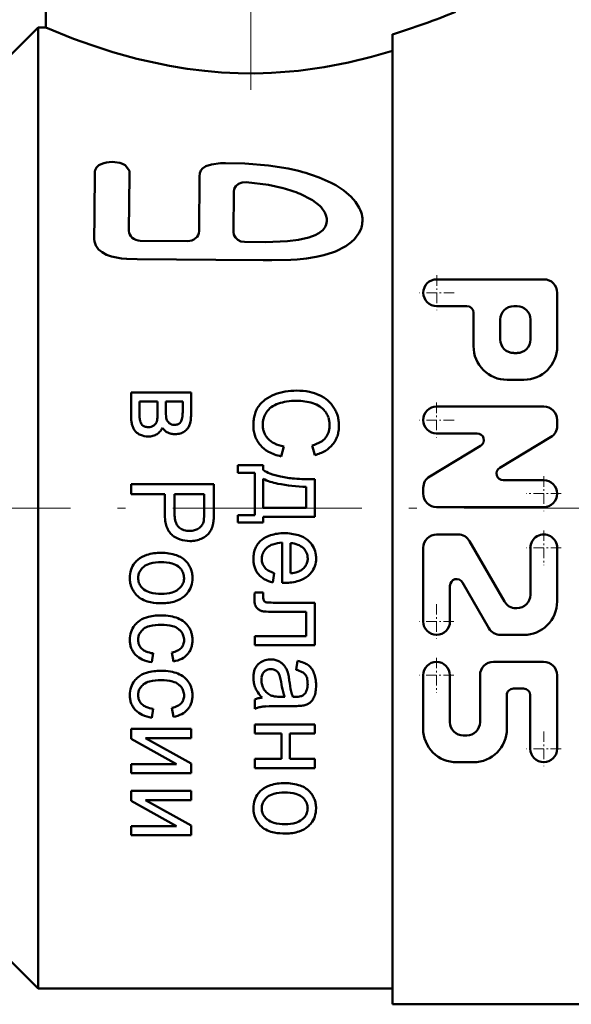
# Model space of a CAD drawing. Extents: x -1358 to 1757, y -1552 to 637.
# Tile 40 of 98: x -1189 to -1154, y -230 to -168. Entities that reach past the tile are written whole.
import ezdxf

# ---------------------------------------------------------------- set-up
doc = ezdxf.new("R2010")
doc.units = 0
doc.linetypes.add('DASHDOT', pattern=[18.5, 12, -3, 0.5, -3])

msp = doc.modelspace()

# ---------------------------------------------------------------- linework, layer by layer
at = {"color": 7, "linetype": 'DASHDOT', "lineweight": 18}
for p, q in [((-1174.726, -141.874), (-1174.726, -174.072)), ((-1198.176, -198.93), (-1132.776, -198.93))]:
    msp.add_line(p, q, dxfattribs=at)
at = {"color": 7, "lineweight": 50}
for p, q in [((-1187.726, -163.68), (-1187.726, -168.43)), ((-1191.226, -171.43), (-1188.226, -168.43)), ((-1188.226, -198.93), (-1188.226, -168.43)), ((-1188.226, -168.43), (-1187.726, -168.43)), ((-1165.726, -198.93), (-1165.726, -168.859)), ((-1182.429, -177.514), (-1182.695, -177.158)), ((-1182.431, -177.801), (-1182.457, -181.323)), ((-1177.967, -177.885), (-1178.005, -181.361)), ((-1175.801, -178.864), (-1175.827, -181.4)), ((-1170.854, -179.356), (-1171.581, -178.99)), ((-1171.7, -181.902), (-1171.04, -181.755)), ((-1181.734, -181.959), (-1178.741, -181.987)), ((-1156.112, -184.411), (-1162.915, -184.411)), ((-1155.262, -188.663), (-1155.262, -185.261)), ((-1161.002, -186.112), (-1162.915, -186.112)), ((-1157.813, -186.112), (-1158.026, -186.112)), ((-1160.577, -188.663), (-1160.577, -186.537)), ((-1158.876, -188.237), (-1158.876, -186.962)), ((-1156.963, -188.237), (-1156.963, -186.962)), ((-1157.813, -189.088), (-1158.026, -189.088)), ((-1157.388, -190.788), (-1158.451, -190.788)), ((-1182.317, -193.128), (-1182.317, -191.585)), ((-1178.51, -191.585), (-1182.317, -191.585)), ((-1178.51, -192.922), (-1178.51, -191.585)), ((-1181.787, -192.928), (-1181.787, -192.165)), ((-1180.643, -192.165), (-1181.787, -192.165)), ((-1180.643, -192.867), (-1180.643, -192.165)), ((-1180.112, -192.783), (-1180.112, -192.165)), ((-1179.044, -192.165), (-1180.112, -192.165)), ((-1179.044, -192.803), (-1179.044, -192.165)), ((-1156.119, -192.489), (-1162.922, -192.489)), ((-1180.653, -193.192), (-1180.646, -193.055)), ((-1180.646, -193.055), (-1180.643, -192.867)), ((-1180.112, -192.783), (-1180.109, -192.968)), ((-1180.109, -192.968), (-1180.102, -193.096)), ((-1179.162, -193.458), (-1179.227, -193.536)), ((-1155.268, -193.708), (-1155.268, -193.34)), ((-1182.056, -194.046), (-1182.014, -194.092)), ((-1181.368, -193.781), (-1181.3, -193.792)), ((-1181.3, -193.792), (-1181.22, -193.798)), ((-1160.347, -194.19), (-1162.922, -194.19)), ((-1170.815, -194.954), (-1170.653, -195.569)), ((-1160.128, -194.98), (-1163.359, -196.918)), ((-1155.681, -194.438), (-1158.913, -196.376)), ((-1172.625, -195.025), (-1172.801, -195.65)), ((-1175.547, -196.684), (-1175.547, -196.207)), ((-1173.937, -196.207), (-1175.547, -196.207)), ((-1173.937, -196.513), (-1173.937, -196.207)), ((-1174.468, -196.684), (-1175.547, -196.684)), ((-1174.468, -199.377), (-1174.468, -196.684)), ((-1182.317, -198.044), (-1182.317, -197.419)), ((-1177.062, -197.419), (-1182.317, -197.419)), ((-1177.062, -199.2), (-1177.062, -197.419)), ((-1173.937, -198.906), (-1173.937, -197.067)), ((-1170.661, -199.483), (-1170.661, -197.099)), ((-1156.119, -197.166), (-1158.694, -197.166)), ((-1180.181, -198.044), (-1182.317, -198.044)), ((-1180.181, -199.255), (-1180.181, -198.044)), ((-1179.56, -199.265), (-1179.56, -198.044)), ((-1177.682, -198.044), (-1179.56, -198.044)), ((-1177.682, -199.252), (-1177.682, -198.044)), ((-1171.195, -198.906), (-1171.195, -197.583)), ((-1163.772, -198.016), (-1163.772, -197.648)), ((-1188.226, -229.43), (-1188.226, -198.93)), ((-1177.685, -199.464), (-1177.682, -199.252)), ((-1177.065, -199.435), (-1177.062, -199.2)), ((-1171.195, -198.906), (-1173.937, -198.906)), ((-1165.726, -230.43), (-1165.726, -198.93)), ((-1156.119, -198.867), (-1162.922, -198.867)), ((-1177.693, -199.61), (-1177.685, -199.464)), ((-1177.074, -199.615), (-1177.065, -199.435)), ((-1175.547, -199.853), (-1175.547, -199.377)), ((-1174.468, -199.377), (-1175.547, -199.377)), ((-1173.937, -199.853), (-1175.547, -199.853)), ((-1170.661, -199.483), (-1173.937, -199.483)), ((-1173.937, -199.853), (-1173.937, -199.483)), ((-1178.684, -200.377), (-1178.603, -200.379)), ((-1162.92, -200.604), (-1161.564, -200.605)), ((-1172.729, -203.675), (-1172.729, -201.124)), ((-1172.198, -203.066), (-1172.198, -201.156)), ((-1160.829, -201.03), (-1158.618, -204.86)), ((-1171.403, -201.458), (-1171.381, -201.478)), ((-1163.771, -201.453), (-1163.775, -206.13)), ((-1156.969, -201.459), (-1156.971, -204.435)), ((-1155.268, -201.461), (-1155.271, -204.862)), ((-1173.242, -203.06), (-1173.324, -203.659)), ((-1172.729, -203.675), (-1172.714, -203.676)), ((-1172.714, -203.676), (-1172.677, -203.676)), ((-1172.677, -203.676), (-1172.638, -203.677)), ((-1172.638, -203.677), (-1172.608, -203.677)), ((-1172.608, -203.678), (-1172.584, -203.678)), ((-1172.584, -203.678), (-1172.565, -203.678)), ((-1172.565, -203.678), (-1172.557, -203.678)), ((-1161.279, -203.651), (-1159.601, -206.558)), ((-1174.464, -204.297), (-1174.477, -204.429)), ((-1173.927, -204.297), (-1174.464, -204.297)), ((-1173.927, -204.551), (-1173.927, -204.297)), ((-1162.073, -203.863), (-1162.074, -206.132)), ((-1174.491, -204.662), (-1174.493, -204.764)), ((-1174.486, -204.545), (-1174.491, -204.662)), ((-1174.477, -204.429), (-1174.486, -204.545)), ((-1173.924, -204.641), (-1173.927, -204.551)), ((-1173.916, -204.706), (-1173.924, -204.641)), ((-1173.76, -204.91), (-1173.754, -204.912)), ((-1170.661, -204.938), (-1173.17, -204.938)), ((-1170.661, -207.63), (-1170.661, -204.938)), ((-1171.195, -205.517), (-1173.091, -205.517)), ((-1171.195, -207.054), (-1171.195, -205.517)), ((-1157.881, -205.285), (-1157.822, -205.285)), ((-1174.468, -207.63), (-1174.468, -207.054)), ((-1171.195, -207.054), (-1174.468, -207.054)), ((-1158.866, -206.983), (-1157.398, -206.986)), ((-1179.725, -208.103), (-1179.628, -208.667)), ((-1170.661, -207.63), (-1174.468, -207.63)), ((-1180.923, -208.151), (-1181.005, -208.721)), ((-1173.464, -208.534), (-1173.493, -208.534)), ((-1171.747, -208.634), (-1171.833, -209.201)), ((-1156.127, -208.686), (-1159.316, -208.688)), ((-1173.806, -209.266), (-1173.876, -209.328)), ((-1163.78, -209.542), (-1163.777, -212.944)), ((-1162.079, -209.541), (-1162.077, -212.517)), ((-1160.166, -209.539), (-1160.163, -212.516)), ((-1155.276, -209.535), (-1155.272, -214.212)), ((-1157.401, -210.387), (-1158.039, -210.388)), ((-1174.468, -211.684), (-1174.468, -211.078)), ((-1172.557, -210.914), (-1172.794, -210.914)), ((-1172.052, -210.914), (-1172.028, -210.915)), ((-1172.028, -210.915), (-1171.989, -210.916)), ((-1171.989, -210.916), (-1171.959, -210.916)), ((-1171.959, -210.916), (-1171.936, -210.917)), ((-1171.936, -210.917), (-1171.919, -210.917)), ((-1171.919, -210.917), (-1171.906, -210.917)), ((-1171.906, -210.917), (-1171.897, -210.917)), ((-1171.897, -210.917), (-1171.89, -210.917)), ((-1171.89, -210.917), (-1171.885, -210.917)), ((-1171.885, -210.917), (-1171.883, -210.917)), ((-1171.327, -210.753), (-1171.37, -210.79)), ((-1158.464, -210.814), (-1158.462, -212.935)), ((-1156.976, -210.812), (-1156.973, -214.214)), ((-1180.923, -211.665), (-1181.005, -212.235)), ((-1179.725, -211.617), (-1179.628, -212.181)), ((-1172.012, -211.5), (-1172.873, -211.5)), ((-1182.317, -213.572), (-1182.317, -212.947)), ((-1178.51, -212.947), (-1182.317, -212.947)), ((-1178.51, -213.527), (-1178.51, -212.947)), ((-1174.468, -213.249), (-1174.468, -212.669)), ((-1170.661, -212.669), (-1174.468, -212.669)), ((-1170.661, -213.249), (-1170.661, -212.669)), ((-1182.317, -213.572), (-1179.431, -215.179)), ((-1178.51, -213.527), (-1181.414, -213.527)), ((-1181.414, -213.527), (-1178.51, -215.134)), ((-1172.779, -213.249), (-1174.468, -213.249)), ((-1172.779, -214.856), (-1172.779, -213.249)), ((-1170.661, -213.249), (-1172.245, -213.249)), ((-1172.245, -214.856), (-1172.245, -213.249)), ((-1161.013, -213.367), (-1161.226, -213.367)), ((-1174.468, -215.436), (-1174.468, -214.856)), ((-1172.779, -214.856), (-1174.468, -214.856)), ((-1170.661, -214.856), (-1172.245, -214.856)), ((-1170.661, -215.436), (-1170.661, -214.856)), ((-1182.317, -215.759), (-1182.317, -215.179)), ((-1179.431, -215.179), (-1182.317, -215.179)), ((-1178.51, -215.759), (-1178.51, -215.134)), ((-1170.661, -215.436), (-1174.468, -215.436)), ((-1160.586, -215.063), (-1161.649, -215.068)), ((-1178.51, -215.759), (-1182.317, -215.759)), ((-1182.317, -217.508), (-1182.317, -216.883)), ((-1178.51, -216.883), (-1182.317, -216.883)), ((-1178.51, -217.463), (-1181.414, -217.463)), ((-1181.414, -217.463), (-1178.51, -219.07)), ((-1178.51, -217.463), (-1178.51, -216.883)), ((-1182.317, -217.508), (-1179.431, -219.115)), ((-1182.317, -219.695), (-1182.317, -219.115)), ((-1179.431, -219.115), (-1182.317, -219.115)), ((-1178.51, -219.695), (-1178.51, -219.07)), ((-1178.51, -219.695), (-1182.317, -219.695)), ((-1191.226, -226.43), (-1188.226, -229.43)), ((-1188.226, -229.43), (-1165.726, -229.43)), ((-1165.726, -230.43), (-1153.726, -230.43))]:
    msp.add_line(p, q, dxfattribs=at)
at = {"color": 7, "linetype": 'DASHDOT', "lineweight": 18, "ltscale": 0.055273}
for p, q in [((-1162.915, -184.156), (-1162.915, -186.367)), ((-1161.81, -185.261), (-1164.021, -185.261)), ((-1162.922, -192.234), (-1162.922, -194.445)), ((-1161.816, -193.34), (-1164.027, -193.34)), ((-1156.119, -196.911), (-1156.119, -199.122)), ((-1156.118, -200.354), (-1156.118, -202.565)), ((-1162.925, -205.026), (-1162.925, -207.237)), ((-1161.819, -206.131), (-1164.03, -206.131)), ((-1162.929, -208.436), (-1162.929, -210.647)), ((-1161.824, -209.542), (-1164.035, -209.542)), ((-1156.123, -213.108), (-1156.123, -215.318))]:
    msp.add_line(p, q, dxfattribs=at)
at = {"color": 7, "linetype": 'DASHDOT', "lineweight": 18, "ltscale": 0.05527}
for p, q in [((-1155.013, -198.016), (-1157.224, -198.016)), ((-1155.013, -201.46), (-1157.224, -201.46)), ((-1155.017, -214.213), (-1157.228, -214.213))]:
    msp.add_line(p, q, dxfattribs=at)
at = {"color": 7, "lineweight": 50}
for points in [[(-1187.726, -168.43), (-1185.972, -169.135), (-1184.819, -169.551), (-1183.469, -169.987), (-1181.964, -170.406), (-1179.871, -170.863), (-1178.77, -171.044), (-1177.639, -171.186), (-1176.588, -171.276), (-1175.527, -171.327), (-1174.46, -171.338), (-1173.395, -171.307), (-1171.701, -171.174), (-1170.052, -170.946), (-1168.512, -170.648), (-1167.06, -170.294), (-1165.726, -169.908)], [(-1184.372, -177.172), (-1184.52, -177.309), (-1184.608, -177.486), (-1184.618, -177.574)], [(-1184.05, -177.031), (-1184.222, -177.092), (-1184.372, -177.172)], [(-1182.695, -177.158), (-1182.871, -177.069), (-1183.028, -177.021), (-1183.355, -176.969)], [(-1172.347, -177.385), (-1173.6, -177.187), (-1175.101, -177.064), (-1176.32, -177.038), (-1176.635, -177.047), (-1177.215, -177.115), (-1177.584, -177.236), (-1177.785, -177.373), (-1177.891, -177.509), (-1177.951, -177.667), (-1177.967, -177.885)], [(-1169.615, -178.285), (-1170.386, -177.94), (-1170.866, -177.768)], [(-1175.008, -178.238), (-1175.263, -178.258), (-1175.491, -178.352), (-1175.661, -178.496), (-1175.767, -178.676), (-1175.801, -178.864)], [(-1172.663, -178.621), (-1173.588, -178.416), (-1175.008, -178.238)], [(-1168.352, -179.174), (-1168.82, -178.771), (-1169.329, -178.444), (-1169.615, -178.285)], [(-1170.335, -179.753), (-1170.796, -179.393), (-1170.854, -179.356)], [(-1167.833, -179.872), (-1168.068, -179.501), (-1168.352, -179.174)], [(-1170.019, -180.175), (-1170.26, -179.832), (-1170.335, -179.753)], [(-1169.892, -180.724), (-1169.898, -180.55), (-1169.954, -180.33), (-1170.019, -180.175)], [(-1170.401, -181.483), (-1170.154, -181.287), (-1170.024, -181.131)], [(-1168.135, -181.862), (-1167.853, -181.486), (-1167.722, -181.213)], [(-1184.659, -181.523), (-1184.667, -181.861), (-1184.652, -181.999)], [(-1175.827, -181.4), (-1175.795, -181.59), (-1175.699, -181.764), (-1175.542, -181.908), (-1175.342, -182.002), (-1175.115, -182.039)], [(-1171.04, -181.755), (-1170.64, -181.611), (-1170.401, -181.483)], [(-1169.348, -182.637), (-1168.68, -182.298), (-1168.338, -182.057), (-1168.135, -181.862)], [(-1184.652, -181.999), (-1184.565, -182.27), (-1184.391, -182.512), (-1184.162, -182.697), (-1183.878, -182.847), (-1183.571, -182.955), (-1182.923, -183.081), (-1182.592, -183.115), (-1181.936, -183.126)], [(-1175.115, -182.039), (-1173.776, -182.047), (-1172.392, -181.989), (-1171.7, -181.902)], [(-1171.775, -183.147), (-1171.181, -183.086), (-1170.569, -182.987)], [(-1170.569, -182.987), (-1170.093, -182.88), (-1169.475, -182.689), (-1169.348, -182.637)], [(-1181.936, -183.126), (-1176.942, -183.179), (-1173.942, -183.194), (-1173.374, -183.19)], [(-1173.374, -183.19), (-1172.184, -183.172), (-1171.775, -183.147)]]:
    msp.add_lwpolyline(points, dxfattribs=at)
for centre, radius, start, end in [((-1178.024, -128.165), 42.512, 286.81523, 292.54241), ((-1183.546, -178.796), 1.836, 84.05544, 105.96292), ((-1174.631, -189.312), 12.143, 71.93693, 79.1561), ((-107.117, -190.734), 1077.58, 179.300211, 179.510198), ((-1183.081, -177.651), 0.667, 346.93515, 11.85388), ((-1174.764, -186.581), 8.232, 67.25433, 75.21312), ((-1169.56, -180.76), 1.941, 10.04739, 27.20726), ((-1169.306, -180.668), 1.675, 341.01873, 8.47137), ((-1170.827, -180.645), 0.939, 328.83825, 355.17572), ((-1162.915, -185.261), 0.85, 90, 270), ((-1156.112, -185.261), 0.85, 0, 90), ((-1161.002, -186.537), 0.425, 0, 90), ((-1158.026, -186.962), 0.85, 90, 179.99999), ((-1157.813, -186.962), 0.85, 0, 90), ((-1158.451, -188.663), 2.126, 179.99999, 270), ((-1158.026, -188.237), 0.85, 179.99999, 270), ((-1157.813, -188.237), 0.85, 270, 360), ((-1157.388, -188.663), 2.126, 270, 360), ((-1172.297, -194.128), 2.57, 110.79895, 125.96167), ((-1171.897, -195.176), 3.692, 100.03708, 110.81963), ((-1171.801, -195.719), 4.243, 89.99793, 100.04197), ((-1171.8, -195.634), 4.158, 78.87332, 90.00189), ((-1171.536, -194.293), 2.791, 65.26843, 78.88289), ((-1171.339, -193.867), 2.323, 49.2253, 65.28288), ((-1172.937, -193.376), 1.574, 144.10395, 154.70911), ((-1172.738, -193.521), 1.82, 125.94094, 144.06515), ((-1172.392, -193.937), 1.74, 109.30365, 126.10119), ((-1172.046, -194.923), 2.784, 98.52182, 109.33105), ((-1171.797, -196.58), 4.46, 89.99918, 98.52678), ((-1171.797, -195.658), 3.539, 81.65052, 90.0012), ((-1171.781, -195.548), 3.427, 73.16084, 81.65253), ((-1171.283, -193.907), 1.712, 56.66306, 73.18738), ((-1171.131, -193.676), 1.435, 38.52795, 56.66535), ((-1171.072, -193.557), 1.913, 31.43602, 49.23165), ((-1162.922, -193.34), 0.85, 90, 270), ((-1156.119, -193.34), 0.85, 0, 90), ((-1178.57, -192.928), 3.216, 180.0006, 184.37948), ((-1178.484, -192.959), 1.624, 184.83257, 189.32591), ((-1180.645, -192.915), 1.597, 349.76795, 355.72467), ((-1182.147, -192.803), 3.103, 355.72629, 359.99966), ((-1183.141, -192.922), 4.631, 356.95476, 359.99972), ((-1172.38, -193.585), 2.17, 164.4251, 172.87202), ((-1172.653, -193.51), 1.887, 154.71567, 164.41916), ((-1172.564, -193.64), 1.399, 154.30153, 162.84873), ((-1172.408, -193.714), 1.571, 146.2517, 154.30075), ((-1172.694, -193.525), 1.229, 126.07507, 146.1929), ((-1170.992, -193.564), 1.257, 27.97924, 38.47852), ((-1171.049, -193.594), 1.322, 17.71285, 27.9753), ((-1171.324, -193.709), 2.207, 23.54533, 31.39132), ((-1171.231, -193.668), 2.106, 15.49769, 23.54219), ((-1171.253, -193.674), 2.129, 7.55183, 15.49305), ((-1179.876, -193.128), 2.441, 180.00084, 187.03061), ((-1180.783, -193.24), 1.528, 187.0351, 195.91853), ((-1181.066, -193.32), 1.233, 195.92686, 206.88955), ((-1180.217, -193.054), 1.565, 184.38126, 190.65811), ((-1180.739, -193.152), 1.033, 190.66605, 200.10212), ((-1181.307, -193.36), 0.429, 200.12492, 214.76013), ((-1181.348, -193.387), 0.38, 214.87344, 238.8018), ((-1181.257, -193.236), 0.556, 238.81049, 258.44653), ((-1181.233, -193.175), 0.625, 287.38919, 304.22742), ((-1181.167, -193.272), 0.508, 304.22249, 324.47067), ((-1181.114, -193.31), 0.442, 324.50965, 346.34619), ((-1181.546, -193.206), 0.887, 346.41798, 352.07513), ((-1182.819, -193.029), 2.172, 352.07695, 355.69242), ((-1179.572, -193.137), 0.521, 189.33062, 197.25966), ((-1179.634, -193.156), 0.456, 197.30458, 215.06886), ((-1179.491, -193.056), 0.631, 215.08196, 230.10499), ((-1179.603, -193.19), 0.456, 230.16646, 250.78916), ((-1179.582, -193.128), 0.521, 250.79257, 270.00396), ((-1179.582, -192.933), 0.717, 270.00281, 287.67795), ((-1179.476, -193.263), 0.37, 287.65505, 312.45204), ((-1179.584, -193.198), 0.495, 328.29137, 341.11602), ((-1180.152, -193.004), 1.096, 341.13123, 349.76225), ((-1179.336, -193.374), 0.786, 320.84813, 339.08996), ((-1179.444, -193.334), 0.901, 339.14125, 347.25096), ((-1180.39, -193.12), 1.872, 347.256, 352.88751), ((-1181.111, -193.03), 2.598, 352.88875, 356.95421), ((-1172.325, -193.695), 2.233, 180.00282, 189.3835), ((-1171.504, -193.695), 3.054, 172.87602, 179.9982), ((-1172.509, -193.643), 1.454, 171.54889, 179.9973), ((-1172.452, -193.643), 1.511, 180.00233, 189.86283), ((-1172.59, -193.631), 1.372, 162.85193, 171.54326), ((-1171.16, -193.629), 1.437, 8.27528, 17.70643), ((-1171.59, -193.692), 1.873, 0.00137, 8.26943), ((-1171.285, -193.691), 1.567, 351.40954, 359.99845), ((-1171.424, -193.704), 2.302, 351.24812, 359.99837), ((-1171.482, -193.704), 2.359, 0.00193, 7.54837), ((-1156.119, -193.708), 0.85, 300.96376, 360), ((-1181.361, -193.47), 0.902, 206.90067, 219.68808), ((-1181.408, -193.507), 0.842, 223.98619, 248.49043), ((-1181.164, -192.891), 1.505, 248.42611, 266.61384), ((-1181.253, -193.167), 1.227, 270.00194, 285.28106), ((-1181.22, -193.215), 0.583, 270.0027, 287.38276), ((-1181.173, -193.458), 0.925, 285.2767, 302.93833), ((-1181.183, -193.442), 0.944, 302.95121, 320.05249), ((-1181.022, -193.577), 0.733, 320.06744, 339.58849), ((-1179.529, -193.292), 0.97, 213.91755, 228.09222), ((-1179.627, -193.4), 0.825, 228.108, 243.42622), ((-1179.603, -193.352), 0.878, 243.4274, 257.95913), ((-1179.521, -192.967), 1.272, 257.95451, 270.00099), ((-1179.521, -193.089), 1.15, 270.00215, 286.40041), ((-1179.446, -193.345), 0.883, 286.39928, 305.18694), ((-1179.548, -193.201), 1.06, 305.21844, 320.83847), ((-1172.752, -193.765), 1.8, 189.39178, 199.83127), ((-1172.725, -193.69), 1.234, 189.86929, 200.77187), ((-1172.758, -193.703), 1.198, 200.778, 212.03407), ((-1172.673, -193.65), 1.298, 212.03597, 222.81673), ((-1170.792, -193.796), 1.06, 320.03044, 330.88153), ((-1170.827, -193.777), 1.101, 330.88781, 341.56802), ((-1170.917, -193.747), 1.195, 341.57532, 351.40286), ((-1170.827, -193.816), 1.692, 330.81548, 341.36587), ((-1170.936, -193.779), 1.808, 341.37397, 351.23879), ((-1160.347, -194.615), 0.425, 300.96376, 90), ((-1172.823, -193.79), 1.724, 199.84112, 210.75979), ((-1172.753, -193.749), 1.806, 210.76649, 221.40672), ((-1172.703, -193.702), 1.874, 221.45927, 241.65204), ((-1172.663, -193.639), 1.313, 222.87119, 243.84225), ((-1172.158, -192.615), 2.455, 243.79882, 259.03062), ((-1171.479, -192.631), 2.416, 285.95966, 299.68772), ((-1170.836, -193.757), 1.119, 299.65966, 319.96195), ((-1170.903, -193.747), 1.795, 300.73643, 320.20569), ((-1170.816, -193.822), 1.68, 320.25199, 330.81238), ((-1172.1, -192.589), 3.14, 241.61551, 257.11123), ((-1171.302, -193.079), 2.574, 284.60441, 300.76466), ((-1172.727, -194.682), 2.195, 236.53485, 249.34768), ((-1171.893, -192.472), 4.558, 249.33331, 258.19494), ((-1158.694, -196.741), 0.425, 120.96376, 270), ((-1172.373, -193.978), 3.463, 243.13832, 259.38374), ((-1170.774, -185.471), 12.119, 259.36392, 268.00971), ((-1171.434, -190.28), 6.797, 258.19091, 265.60429), ((-1170.822, -182.331), 14.77, 265.60223, 270.62769), ((-1162.922, -197.648), 0.85, 120.96376, 179.99999), ((-1156.119, -198.016), 0.85, 270, 90), ((-1162.922, -198.016), 0.85, 179.99999, 270), ((-1176.529, -199.255), 3.652, 180.00219, 187.80293), ((-1177.064, -199.265), 2.497, 180.00083, 186.91004), ((-1178.234, -199.488), 1.93, 187.81241, 198.53982), ((-1178.192, -199.401), 1.361, 186.91521, 196.27213), ((-1178.531, -199.5), 1.007, 196.28758, 208.82637), ((-1178.859, -199.68), 0.632, 208.8558, 224.63565), ((-1178.37, -199.636), 0.671, 321.78771, 342.83157), ((-1178.32, -199.66), 0.617, 343.54805, 351.15389), ((-1179.643, -199.454), 1.956, 351.15798, 355.42995), ((-1178.704, -199.623), 1.619, 337.1447, 349.47374), ((-1178.734, -199.59), 1.655, 348.55969, 352.93058), ((-1180.421, -199.381), 3.355, 352.93137, 356.00242), ((-1178.714, -199.648), 1.425, 198.56407, 212.94104), ((-1179.11, -199.904), 0.953, 212.97917, 230.50169), ((-1178.769, -199.59), 0.761, 224.69347, 248.1034), ((-1178.624, -199.231), 1.147, 248.06145, 266.97911), ((-1178.603, -199.141), 1.238, 269.99802, 284.83755), ((-1178.512, -199.486), 0.881, 284.82795, 302.47793), ((-1178.463, -199.563), 0.79, 302.48056, 321.75849), ((-1178.202, -199.85), 1.066, 306.68824, 322.35381), ((-1178.25, -199.813), 1.127, 322.37575, 337.11967), ((-1172.597, -203.536), 3.011, 89.98847, 106.92706), ((-1172.596, -203.711), 3.186, 73.42141, 90.01084), ((-1162.921, -201.454), 0.85, 89.95174, 179.95174), ((-1161.565, -201.455), 0.85, 30, 89.95174), ((-1156.118, -201.46), 0.85, 359.95174, 179.95174), ((-1178.705, -199.412), 1.591, 230.52626, 251.39587), ((-1178.582, -199.051), 1.972, 251.35927, 270.01534), ((-1178.582, -199.072), 1.952, 269.99914, 281.2957), ((-1178.517, -199.392), 1.624, 281.2927, 293.69588), ((-1178.481, -199.475), 1.534, 293.69511, 306.69271), ((-1173.165, -202.028), 1.374, 143.26211, 156.59296), ((-1173.073, -202.096), 1.488, 130.49277, 143.25293), ((-1173.016, -202.166), 1.579, 106.86815, 130.42991), ((-1172.981, -202.27), 1.089, 108.28987, 130.60882), ((-1172.614, -203.373), 2.252, 92.92756, 108.3431), ((-1172.29, -202.734), 1.58, 69.30783, 86.67945), ((-1172.152, -202.223), 1.633, 50.13787, 73.46494), ((-1172.084, -202.141), 1.527, 31.34166, 50.10629), ((-1180.414, -204.943), 3.175, 89.98899, 106.67296), ((-1180.413, -204.852), 3.084, 71.39216, 90.01525), ((-1172.591, -202.155), 1.963, 169.17573, 179.99414), ((-1173.089, -202.06), 1.456, 156.61027, 169.15991), ((-1173.163, -202.133), 0.859, 149.05317, 169.15494), ((-1173.028, -202.214), 1.017, 130.64218, 149.02004), ((-1172.093, -202.215), 1.025, 47.62679, 69.34255), ((-1172.005, -202.126), 0.899, 23.05018, 46.07872), ((-1172.016, -202.13), 0.911, 0.02708, 23.01044), ((-1171.961, -202.066), 1.382, 11.50628, 31.33089), ((-1172.125, -202.098), 1.55, 5.51646, 11.46754), ((-1181.032, -203.261), 1.353, 141.34563, 161.75384), ((-1180.938, -203.335), 1.473, 135.97134, 141.4009), ((-1180.825, -203.444), 1.63, 130.81747, 135.97172), ((-1180.884, -203.379), 1.542, 106.60973, 130.73113), ((-1180.838, -203.504), 1.086, 104.59555, 128.14663), ((-1180.414, -205.125), 2.761, 89.99978, 104.648), ((-1180.414, -205.12), 2.756, 75.32873, 89.99998), ((-1179.987, -203.495), 1.077, 51.71612, 75.38196), ((-1179.891, -203.307), 1.453, 44.07666, 71.45928), ((-1179.995, -203.397), 1.591, 32.96849, 43.81005), ((-1172.549, -202.155), 2.005, 180.00245, 188.45464), ((-1173.054, -202.23), 1.495, 188.46078, 198.24514), ((-1172.964, -202.158), 1.06, 174.76708, 179.99936), ((-1173.012, -202.158), 1.011, 180.00342, 188.9634), ((-1173.084, -202.147), 0.939, 169.20898, 174.76573), ((-1173.2, -202.188), 0.821, 188.97187, 198.9129), ((-1173.235, -202.2), 0.784, 198.91936, 209.34794), ((-1171.9, -202.16), 0.792, 324.49969, 344.96486), ((-1171.953, -202.147), 0.847, 345.02647, 352.80005), ((-1172.095, -202.129), 0.99, 352.80331, 359.99836), ((-1172.134, -202.122), 1.56, 341.37452, 359.97428), ((-1172.381, -202.123), 1.806, 0.00085, 5.51464), ((-1180.694, -203.372), 1.71, 161.78829, 179.98645), ((-1181.053, -203.346), 0.817, 146.10882, 166.55818), ((-1180.857, -203.479), 1.054, 128.18622, 146.08372), ((-1180.052, -203.575), 1.179, 45.63786, 51.6382), ((-1179.913, -203.432), 0.98, 39.04376, 45.63902), ((-1179.811, -203.351), 0.85, 19.24163, 39.08027), ((-1179.875, -203.372), 0.917, 0.02809, 19.18604), ((-1179.859, -203.309), 1.429, 21.48765, 32.96262), ((-1179.884, -203.318), 1.455, 10.24347, 21.47375), ((-1180.182, -203.372), 1.759, 0.00264, 10.23097), ((-1173.183, -202.272), 1.358, 198.25183, 209.02167), ((-1173.256, -202.312), 1.276, 209.02636, 220.11072), ((-1173.215, -202.188), 0.807, 209.35059, 219.60321), ((-1173.188, -202.164), 0.844, 219.6635, 239.05429), ((-1172.68, -201.318), 1.83, 239.03246, 252.11084), ((-1172.374, -200.885), 2.189, 274.59529, 286.8932), ((-1171.982, -202.174), 0.841, 286.87737, 306.82479), ((-1172.086, -202.027), 1.021, 306.5626, 324.47666), ((-1172.021, -202.105), 1.467, 315.34981, 321.1724), ((-1171.903, -202.199), 1.316, 321.11869, 341.33072), ((-1180.749, -203.372), 1.655, 180.00193, 187.70908), ((-1180.884, -203.39), 1.518, 187.71318, 195.75491), ((-1180.879, -203.372), 0.993, 173.52735, 179.99934), ((-1180.974, -203.371), 0.899, 180.03565, 199.27091), ((-1181.001, -203.358), 0.871, 166.61804, 173.52504), ((-1181.024, -203.388), 0.846, 199.33295, 219.10372), ((-1179.77, -203.394), 0.811, 326.10877, 346.63334), ((-1179.815, -203.384), 0.857, 346.69374, 353.54468), ((-1179.925, -203.372), 0.967, 353.54805, 359.99888), ((-1180.083, -203.371), 1.659, 341.53397, 359.97509), ((-1173.159, -202.229), 1.403, 220.15796, 240.00142), ((-1172.849, -201.694), 2.022, 239.9712, 256.3977), ((-1172.556, -200.544), 3.134, 269.98925, 286.53865), ((-1172.117, -202.017), 1.598, 286.4809, 309.82537), ((-1172.166, -201.962), 1.671, 309.90456, 315.35044), ((-1161.648, -203.863), 0.425, 30, 179.9574), ((-1180.887, -203.39), 1.515, 195.7578, 203.83286), ((-1180.791, -203.348), 1.62, 203.83405, 211.63055), ((-1180.924, -203.429), 1.464, 211.67799, 228.65359), ((-1180.919, -203.303), 0.981, 219.06747, 225.81256), ((-1180.771, -203.15), 1.194, 225.81125, 231.91371), ((-1180.839, -203.236), 1.084, 231.9909, 255.65317), ((-1180.392, -201.497), 2.879, 255.59972, 269.99977), ((-1180.392, -201.784), 2.593, 270.00098, 285.05383), ((-1180.003, -203.226), 1.099, 285.00451, 308.30482), ((-1179.987, -203.248), 1.071, 308.34318, 326.08548), ((-1179.92, -203.374), 1.512, 316.01242, 321.28549), ((-1179.808, -203.462), 1.37, 321.23058, 341.49001), ((-1180.838, -203.331), 1.595, 228.66405, 244.84772), ((-1180.794, -203.236), 1.7, 244.84786, 260.29291), ((-1180.36, -200.706), 4.266, 260.28134, 270.0022), ((-1180.359, -202.126), 2.847, 269.98736, 287.46267), ((-1179.981, -203.323), 1.591, 287.40456, 310.94336), ((-1180.044, -203.254), 1.685, 311.0263, 316.01283), ((-1173.286, -204.764), 1.207, 180.00211, 187.74778), ((-1173.717, -204.822), 0.772, 187.75487, 197.43474), ((-1173.434, -204.629), 0.488, 189.09468, 196.69833), ((-1173.693, -204.706), 0.218, 196.71329, 208.07769), ((-1173.707, -204.713), 0.203, 208.18037, 231.00163), ((-1173.694, -204.697), 0.223, 231.04435, 252.67094), ((-1173.646, -204.534), 0.393, 253.97868, 267.48469), ((-1173.17, -193.739), 11.198, 267.47636, 270.00003), ((-1157.881, -204.435), 0.85, 210, 269.99207), ((-1157.821, -204.435), 0.85, 269.95174, 359.95174), ((-1157.396, -204.86), 2.126, 269.95174, 359.95174), ((-1173.844, -204.862), 0.639, 197.44797, 209.11165), ((-1173.963, -204.928), 0.503, 209.12395, 222.23289), ((-1173.795, -204.775), 0.731, 222.26947, 240.1153), ((-1173.858, -204.884), 0.604, 240.13361, 259.67423), ((-1173.684, -203.933), 1.571, 259.65276, 267.4725), ((-1173.091, -190.518), 15, 267.47121, 270.00002), ((-1180.88, -207.381), 1.58, 129.86718, 135.44499), ((-1180.9, -207.361), 1.551, 106.17014, 129.78648), ((-1180.428, -208.974), 3.232, 89.98983, 106.23009), ((-1180.428, -209.357), 3.615, 80.34914, 90.00122), ((-1180.216, -208.111), 2.351, 68.36536, 80.35585), ((-1179.936, -207.409), 1.595, 51.19582, 68.38889), ((-1179.725, -207.146), 1.257, 31.72046, 51.19884), ((-1162.925, -206.131), 0.85, 179.95174, 359.95174), ((-1180.763, -207.298), 1.64, 161.78698, 179.97645), ((-1181.092, -207.191), 1.295, 141.30152, 161.74232), ((-1181, -207.263), 1.411, 135.44447, 141.35608), ((-1181.098, -207.258), 0.772, 145.36892, 165.67617), ((-1180.949, -207.361), 0.953, 127.16989, 145.34357), ((-1180.915, -207.408), 1.011, 103.25637, 127.13229), ((-1180.41, -209.533), 3.195, 89.99435, 103.31837), ((-1180.41, -209.353), 3.015, 76.11003, 90.00552), ((-1179.928, -207.412), 1.015, 52.01897, 76.17108), ((-1179.971, -207.463), 1.081, 45.72632, 51.93862), ((-1179.856, -207.346), 0.917, 38.96807, 45.7274), ((-1179.776, -207.282), 0.815, 18.8337, 39.00559), ((-1180.028, -207.331), 1.613, 23.88854, 31.65277), ((-1179.924, -207.285), 1.5, 15.81979, 23.88736), ((-1158.864, -206.133), 0.85, 210, 269.8928), ((-1180.842, -207.298), 1.561, 180.00484, 190.18198), ((-1180.888, -207.291), 0.985, 173.15491, 179.99879), ((-1180.954, -207.291), 0.918, 180.00508, 190.5379), ((-1181.034, -207.274), 0.838, 165.73544, 173.15173), ((-1181.126, -207.323), 0.744, 190.55092, 202.24434), ((-1179.904, -207.324), 0.949, 0.03108, 18.77092), ((-1179.629, -207.347), 0.672, 338.60714, 349.77089), ((-1179.759, -207.323), 0.804, 349.78017, 359.99752), ((-1179.922, -207.284), 1.497, 7.7547, 15.81762), ((-1180.223, -207.301), 1.8, 351.19717, 359.99694), ((-1180.046, -207.301), 1.622, 0.0011, 7.7522), ((-1181.123, -207.348), 1.276, 190.19226, 201.44082), ((-1181.15, -207.358), 1.247, 201.44959, 213.00198), ((-1181.043, -207.288), 1.375, 213.00583, 223.97024), ((-1181.141, -207.329), 0.727, 202.2529, 214.25358), ((-1181.07, -207.281), 0.813, 214.25434, 225.56305), ((-1181.076, -207.286), 0.806, 225.62525, 248.06635), ((-1180.695, -206.342), 1.823, 248.00983, 262.8126), ((-1180.035, -206.625), 1.51, 281.84296, 296.25409), ((-1179.709, -207.285), 0.774, 296.23378, 316.48993), ((-1179.688, -207.307), 0.743, 316.55462, 327.24735), ((-1179.621, -207.35), 0.664, 327.24819, 338.59989), ((-1179.616, -207.434), 1.173, 318.45611, 329.82745), ((-1179.66, -207.409), 1.225, 329.83169, 340.99377), ((-1179.77, -207.371), 1.341, 341.00038, 351.19076), ((-1181.023, -207.267), 1.404, 224.02515, 245.09898), ((-1180.701, -206.578), 2.165, 245.05949, 261.9214), ((-1179.947, -206.82), 1.874, 279.78461, 296.9756), ((-1179.649, -207.403), 1.219, 296.93526, 318.39972), ((-1173.544, -209.551), 1.003, 111.76972, 134.55829), ((-1173.47, -209.734), 1.2, 91.09881, 111.81435), ((-1173.464, -209.781), 1.247, 77.39716, 90.00079), ((-1173.424, -209.601), 1.063, 63.71883, 77.39987), ((-1173.462, -209.678), 1.149, 51.11717, 63.71236), ((-1172.164, -210.821), 2.226, 68.76148, 79.20282), ((-1171.8, -209.884), 1.222, 54.62471, 68.77074), ((-1162.929, -209.542), 0.85, 0.04826, 180.04826), ((-1159.315, -209.539), 0.85, 90.04826, 180.04826), ((-1156.127, -209.536), 0.85, 0.04826, 90.04826), ((-1180.428, -212.488), 3.232, 89.98983, 106.23009), ((-1180.428, -212.871), 3.615, 80.34914, 90.00122), ((-1180.216, -211.625), 2.351, 68.36536, 80.35585), ((-1173.335, -209.609), 1.212, 160.50705, 171.251), ((-1173.499, -209.551), 1.038, 147.98573, 160.49503), ((-1173.612, -209.481), 0.905, 134.61807, 147.97315), ((-1173.514, -209.683), 0.507, 135.54034, 149.12844), ((-1173.478, -209.705), 0.548, 107.52278, 126.73971), ((-1173.446, -209.807), 0.655, 89.99801, 107.51899), ((-1173.446, -209.793), 0.641, 75.30672, 89.99687), ((-1173.43, -209.732), 0.577, 59.78345, 75.30538), ((-1173.398, -209.677), 0.514, 42.58345, 59.78519), ((-1173.426, -209.702), 0.551, 25.87469, 42.56105), ((-1173.327, -209.511), 0.934, 37.08802, 51.11622), ((-1173.614, -209.727), 1.293, 26.90567, 37.06296), ((-1173.728, -209.785), 1.421, 17.18894, 26.89989), ((-1174.066, -209.864), 1.767, 10.64355, 16.39814), ((-1172.2, -210.796), 1.637, 62.98348, 77.0329), ((-1171.724, -209.864), 0.591, 39.42453, 63.0208), ((-1171.645, -209.667), 0.955, 36.89905, 54.63288), ((-1171.963, -209.905), 1.352, 21.9057, 36.86349), ((-1181.092, -210.705), 1.295, 141.30153, 161.74238), ((-1181, -210.777), 1.411, 135.44447, 141.35608), ((-1180.88, -210.896), 1.58, 129.86718, 135.44499), ((-1180.9, -210.875), 1.551, 106.17011, 129.78649), ((-1180.915, -210.922), 1.011, 103.25676, 127.13188), ((-1180.41, -213.047), 3.195, 89.99435, 103.31837), ((-1180.41, -212.867), 3.015, 76.11003, 90.00552), ((-1179.928, -210.926), 1.015, 52.01891, 76.1709), ((-1179.936, -210.923), 1.595, 51.19582, 68.3889), ((-1179.725, -210.66), 1.257, 31.72036, 51.19893), ((-1180.028, -210.845), 1.613, 23.88851, 31.65281), ((-1172.722, -209.703), 1.832, 171.25708, 179.99848), ((-1172.755, -209.703), 1.799, 180.00035, 185.42188), ((-1172.917, -209.718), 1.637, 185.42308, 191.10494), ((-1172.88, -209.842), 1.169, 171.77034, 179.99875), ((-1172.749, -209.842), 1.3, 180.00088, 187.34522), ((-1173.298, -209.781), 0.746, 161.47183, 171.76496), ((-1173.416, -209.742), 0.622, 149.1461, 161.45812), ((-1173.66, -209.815), 0.811, 14.32934, 25.83925), ((-1176.72, -210.596), 3.969, 9.11376, 14.31751), ((-1166.133, -208.907), 6.752, 189.03698, 194.43941), ((-1178.979, -210.787), 6.767, 7.70004, 10.6412), ((-1163.496, -208.715), 8.855, 187.56429, 192.13312), ((-1171.671, -209.819), 0.521, 25.74371, 39.33098), ((-1171.932, -209.944), 0.81, 14.81105, 25.72752), ((-1172.172, -210.008), 1.059, 6.40567, 14.80006), ((-1172.931, -210.093), 1.822, 0.00059, 6.40158), ((-1172.229, -210.01), 1.637, 15.58823, 21.87296), ((-1172.534, -210.096), 1.955, 9.82903, 15.58613), ((-1172.744, -210.132), 2.167, 4.63507, 9.82733), ((-1173.297, -210.177), 2.722, 0.0009, 4.63435), ((-1180.765, -210.812), 1.639, 161.77692, 179.98651), ((-1181.034, -210.788), 0.838, 165.73539, 173.15178), ((-1181.098, -210.772), 0.772, 145.36806, 165.67703), ((-1180.949, -210.876), 0.954, 127.17713, 145.33619), ((-1179.971, -210.978), 1.082, 45.72849, 51.93659), ((-1179.856, -210.86), 0.918, 38.9703, 45.7253), ((-1179.776, -210.796), 0.815, 18.83298, 39.00625), ((-1179.903, -210.838), 0.948, 0.0247, 18.77734), ((-1179.925, -210.799), 1.5, 15.82074, 23.88679), ((-1179.922, -210.798), 1.497, 7.75463, 15.81764), ((-1180.045, -210.815), 1.622, 0.00101, 7.75226), ((-1172.96, -209.727), 1.593, 191.10646, 196.95056), ((-1172.986, -209.735), 1.566, 196.95199, 202.84102), ((-1173.008, -209.744), 1.542, 202.85957, 214.77351), ((-1171.894, -208.97), 2.898, 214.76862, 223.42807), ((-1172.943, -209.867), 1.103, 187.34854, 195.31492), ((-1172.989, -209.879), 1.056, 195.31926, 203.65444), ((-1173, -209.884), 1.044, 203.65702, 212.02634), ((-1173.045, -209.911), 0.992, 212.07463, 229.38583), ((-1170.763, -210.099), 1.971, 194.44727, 204.44404), ((-1169.981, -210.109), 2.222, 192.14048, 201.25884), ((-1171.917, -210.227), 0.794, 329.28355, 341.65559), ((-1172.08, -210.173), 0.965, 341.6707, 351.89083), ((-1172.646, -210.093), 1.538, 351.89805, 359.99883), ((-1172.261, -210.306), 1.679, 344.71234, 350.84165), ((-1172.628, -210.247), 2.051, 350.84363, 355.86669), ((-1173.606, -210.177), 3.032, 355.86807, 0.00004), ((-1158.039, -210.813), 0.425, 90.04826, 180.04826), ((-1157.401, -210.813), 0.425, 0.04826, 90.04826), ((-1180.842, -210.812), 1.561, 180.00457, 190.1822), ((-1181.123, -210.862), 1.276, 190.19068, 201.4424), ((-1180.888, -210.805), 0.985, 173.15514, 179.99875), ((-1180.955, -210.805), 0.918, 180.00448, 190.53902), ((-1181.126, -210.837), 0.744, 190.55067, 202.24458), ((-1181.141, -210.843), 0.727, 202.25618, 214.2516), ((-1179.688, -210.821), 0.743, 316.55451, 327.24747), ((-1179.621, -210.864), 0.664, 327.24985, 338.59712), ((-1179.629, -210.861), 0.672, 338.60693, 349.7711), ((-1179.759, -210.838), 0.804, 349.77999, 359.9977), ((-1179.77, -210.885), 1.341, 341.0002, 351.19095), ((-1180.223, -210.815), 1.799, 351.1971, 359.99709), ((-1173.971, -212.185), 1.213, 103.86085, 114.17365), ((-1173.824, -212.781), 1.827, 95.47657, 103.86554), ((-1173.048, -209.914), 0.988, 229.40079, 246.66143), ((-1173.084, -209.989), 0.904, 246.90194, 261.77588), ((-1172.794, -207.981), 2.934, 261.76803, 269.9999), ((-1171.883, -209.532), 1.385, 269.99933, 283.88024), ((-1171.669, -210.397), 0.495, 283.82707, 307.23878), ((-1171.778, -210.309), 0.633, 315.44471, 329.26369), ((-1171.379, -210.748), 0.675, 306.49412, 324.30192), ((-1171.883, -210.387), 1.295, 324.34444, 337.23697), ((-1171.735, -210.45), 1.134, 337.25807, 344.70862), ((-1181.151, -210.873), 1.246, 201.44785, 213.0037), ((-1181.043, -210.803), 1.375, 213.00436, 223.9717), ((-1181.023, -210.781), 1.404, 224.02514, 245.09899), ((-1181.07, -210.795), 0.813, 214.2542, 225.56318), ((-1181.076, -210.8), 0.806, 225.62554, 248.06564), ((-1180.695, -209.857), 1.823, 248.00983, 262.8126), ((-1180.035, -210.139), 1.51, 281.84342, 296.25363), ((-1179.709, -210.8), 0.773, 296.21879, 316.50463), ((-1179.649, -210.917), 1.219, 296.93565, 318.3996), ((-1179.616, -210.948), 1.173, 318.45592, 329.82764), ((-1179.661, -210.922), 1.225, 329.83445, 340.99086), ((-1173.761, -213.096), 1.579, 107.76751, 116.58423), ((-1173.776, -213.05), 1.531, 98.82549, 107.76779), ((-1173.707, -213.495), 1.981, 91.86288, 98.82832), ((-1172.873, -239.134), 27.633, 89.99999, 91.86363), ((-1172.012, -202.677), 8.823, 269.99998, 272.78869), ((-1171.648, -210.159), 1.333, 272.78771, 279.96747), ((-1171.673, -210.154), 1.342, 280.98047, 292.31057), ((-1171.49, -210.599), 0.861, 292.30366, 306.50142), ((-1180.701, -210.092), 2.165, 245.05949, 261.9214), ((-1179.947, -210.334), 1.874, 279.78461, 296.9756), ((-1161.651, -212.942), 2.126, 180.04826, 270.04826), ((-1161.226, -212.517), 0.85, 180.04826, 270.04826), ((-1161.014, -212.516), 0.85, 270.04826, 0.04826), ((-1160.588, -212.937), 2.126, 270.04826, 0.04826), ((-1156.123, -214.213), 0.85, 180.04826, 0.04826), ((-1172.976, -218.062), 1.63, 130.81744, 135.97175), ((-1173.035, -217.998), 1.542, 106.60958, 130.73131), ((-1172.565, -219.561), 3.175, 89.98898, 106.67297), ((-1172.563, -219.47), 3.084, 71.39282, 90.01549), ((-1172.041, -217.925), 1.453, 44.0764, 71.45965), ((-1172.844, -217.991), 1.71, 161.78818, 179.9866), ((-1173.183, -217.88), 1.353, 141.3457, 161.75378), ((-1173.088, -217.954), 1.474, 135.9715, 141.40058), ((-1173.008, -218.097), 1.054, 128.18986, 146.0803), ((-1172.989, -218.122), 1.086, 104.59595, 128.14638), ((-1172.565, -219.741), 2.759, 89.99246, 104.65535), ((-1172.564, -219.735), 2.753, 75.32129, 90.00745), ((-1172.138, -218.114), 1.077, 51.71651, 75.38164), ((-1172.203, -218.193), 1.179, 45.63781, 51.63825), ((-1172.063, -218.051), 0.98, 39.04431, 45.63871), ((-1171.962, -217.969), 0.85, 19.24164, 39.08024), ((-1172.145, -218.015), 1.59, 32.9682, 43.81033), ((-1172.009, -217.927), 1.428, 21.48585, 32.96441), ((-1172.033, -217.936), 1.454, 10.23841, 21.47857), ((-1172.9, -217.99), 1.654, 180.00075, 187.70999), ((-1173.03, -217.99), 0.993, 173.52765, 179.99912), ((-1173.126, -217.99), 0.898, 180.02486, 199.28103), ((-1173.151, -217.976), 0.871, 166.61614, 173.52316), ((-1173.204, -217.965), 0.817, 146.10678, 166.56004), ((-1172.025, -217.991), 0.917, 0.02506, 19.18882), ((-1171.966, -218.002), 0.857, 346.69316, 353.54529), ((-1172.076, -217.99), 0.967, 353.54798, 359.99923), ((-1172.232, -217.99), 1.657, 341.523, 359.98602), ((-1172.333, -217.99), 1.758, 0.00183, 10.2318), ((-1173.035, -218.008), 1.518, 187.71215, 195.75566), ((-1173.037, -218.009), 1.515, 195.75734, 203.83333), ((-1172.942, -217.967), 1.62, 203.8336, 211.631), ((-1173.175, -218.006), 0.845, 199.32932, 219.10739), ((-1173.069, -217.921), 0.981, 219.06802, 225.8123), ((-1172.921, -217.769), 1.194, 225.81108, 231.91386), ((-1172.99, -217.854), 1.084, 231.99131, 255.65298), ((-1172.154, -217.844), 1.099, 285.00487, 308.30437), ((-1172.137, -217.867), 1.071, 308.34113, 326.08765), ((-1171.921, -218.012), 0.81, 326.10437, 346.63796), ((-1171.959, -218.08), 1.37, 321.23066, 341.48995), ((-1173.075, -218.047), 1.464, 211.67681, 228.65467), ((-1172.989, -217.949), 1.595, 228.66665, 244.84503), ((-1172.543, -216.119), 2.876, 255.59233, 270.00717), ((-1172.542, -216.405), 2.59, 269.99187, 285.06258), ((-1172.131, -217.942), 1.591, 287.40432, 310.94359), ((-1172.195, -217.872), 1.685, 311.02641, 316.0126), ((-1172.07, -217.992), 1.512, 316.01252, 321.28524), ((-1172.945, -217.856), 1.698, 244.84108, 260.29969), ((-1172.511, -215.325), 4.266, 260.28134, 270.0022), ((-1172.51, -216.744), 2.847, 269.98716, 287.46212)]:
    msp.add_arc(centre, radius, start, end, dxfattribs=at)
for centre, major_axis, start_param, end_param in [((-1181.727, -181.327), (0.73, 0), 3.135261, 4.701875), ((-1178.734, -181.355), (0.729, 0), 4.701875, 6.273816)]:
    msp.add_ellipse(centre, major_axis=major_axis, ratio=0.866025, start_param=start_param, end_param=end_param, dxfattribs=at)

doc.saveas('drawing.dxf')
